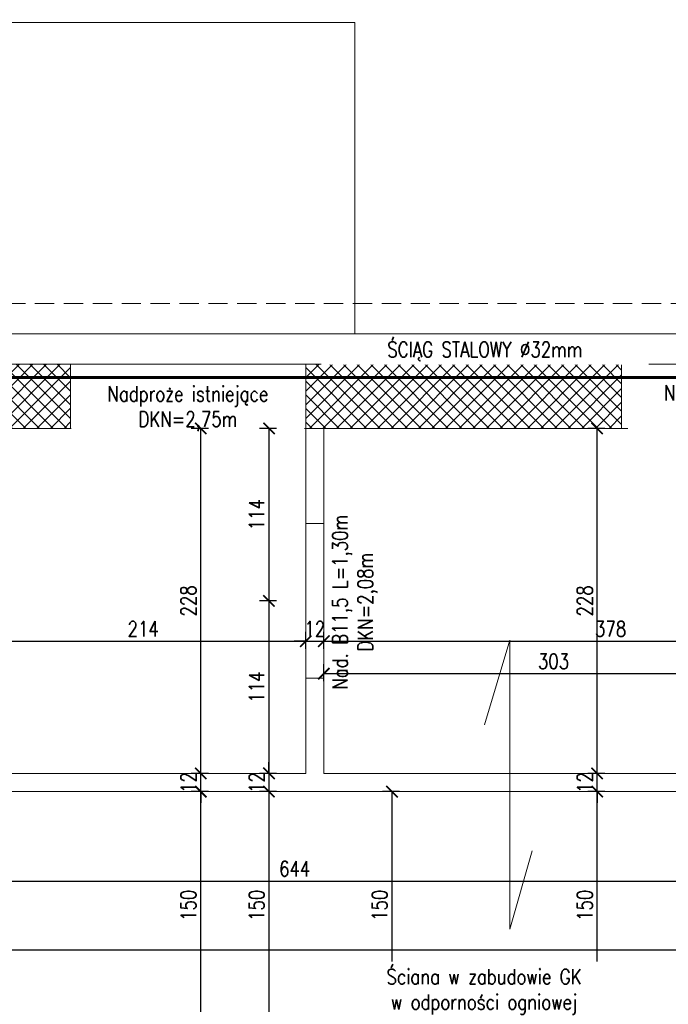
# Model space of a CAD drawing. Header units: millimetres. Extents: x 11984 to 50512, y -26688 to 13952.
# Tile 23 of 85: x 18815 to 19243, y 10412 to 11061. Entities that reach past the tile are written whole.
import ezdxf

# ---------------------------------------------------------------- set-up
doc = ezdxf.new("R2010")
doc.units = ezdxf.units.MM
doc.header["$MEASUREMENT"] = 0
doc.linetypes.add('HIDDEN', pattern=[9.525, 6.35, -3.175])
doc.layers.add('e-cad_opisy', color=7, linetype='Continuous')
for name, color, linetype, lineweight in [('e-cad_wymiary', 5, 'Continuous', 9), ('k-kreskowanie', 252, 'Continuous', 9), ('k-widok', 1, 'Continuous', 20), ('k-wyburzenia', 215, 'PNEUMATIC2', 9), ('k-ściany działowe', 2, 'Continuous', 20), ('k-ściany istniejące', 190, 'Continuous', 18)]:
    doc.layers.add(name, color=color, linetype=linetype, lineweight=lineweight)
doc.styles.add('e-cad_1', font='simplex.shx', dxfattribs={"width": 0.8})
doc.linetypes.add('PNEUMATIC2', pattern='A,0.5,-0.25,["//",Standard,S=0.2,R=0,X=-0.1,Y=-0.1],-0.25', length=1)
doc.dimstyles.new('e-cad_1_50_[cm]', dxfattribs={"dimscale": 5, "dimtxt": 2, "dimasz": 1.5, "dimexe": 1.25, "dimexo": 0.625, "dimtad": 1, "dimdec": 0, "dimrnd": 0.1, "dimdsep": 46, "dimtxsty": 'e-cad_1', "dimblk": 'ARCHTICK', "dimcen": 1.5, "dimclrd": 256, "dimclre": 256, "dimclrt": 7, "dimadec": 0, "dimazin": 0, "dimtfac": 1, "dimtdec": 0, "dimtix": 1, "dimtmove": 0, "dimatfit": 0, "dimfxl": 0, "dimarcsym": 0})

# ---------------------------------------------------------------- blocks, each defined once
blk = doc.blocks.new('_ArchTick')
at = {"color": 0, "linetype": 'ByBlock', "const_width": 0.15}
blk.add_lwpolyline([(-0.5, -0.5), (0.5, 0.5)], dxfattribs=at)
blk = doc.blocks.new('*D662')
at = {"layer": 'Defpoints', "color": 0, "ltscale": 2}
for p in [(20124.71, 10448.29), (20124.71, 10445.51), (18471.52, 10430.99)]:
    blk.add_point(p, dxfattribs=at)
at = {"layer": 'e-cad_wymiary', "lineweight": -2}
for p, q in [((18471.52, 10443.29), (18471.52, 10454.54)), ((20124.71, 10448.29), (20124.71, 10454.54)), ((18471.52, 10448.29), (20124.71, 10448.29))]:
    blk.add_line(p, q, dxfattribs=at)
at = {"layer": 'e-cad_wymiary', "lineweight": -2, "ltscale": 2, "xscale": 7.5, "yscale": 7.5, "zscale": 7.5, "rotation": 180}
blk.add_blockref('_ArchTick', (18471.52, 10448.29), dxfattribs=at)
at = {"layer": 'e-cad_wymiary', "lineweight": -2, "ltscale": 2, "xscale": 7.5, "yscale": 7.5, "zscale": 7.5}
blk.add_blockref('_ArchTick', (20124.71, 10448.29), dxfattribs=at)
at = {"layer": 'e-cad_wymiary', "color": 7, "ltscale": 2, "insert": (19298.12, 10456.42), "char_height": 10, "attachment_point": 5, "style": 'e-cad_1'}
blk.add_mtext('1653', dxfattribs=at)
blk = doc.blocks.new('*D683')
at = {"layer": 'Defpoints', "color": 0, "ltscale": 2}
for p in [(19003.73, 10651.66), (18789.52, 10641.28), (19003.73, 10627.26)]:
    blk.add_point(p, dxfattribs=at)
at = {"layer": 'e-cad_wymiary', "lineweight": -2}
for p, q in [((18789.52, 10646.66), (18789.52, 10657.91)), ((19003.73, 10646.66), (19003.73, 10657.91)), ((18789.52, 10651.66), (19003.73, 10651.66))]:
    blk.add_line(p, q, dxfattribs=at)
at = {"layer": 'e-cad_wymiary', "lineweight": -2, "ltscale": 2, "xscale": 7.5, "yscale": 7.5, "zscale": 7.5, "rotation": 180}
blk.add_blockref('_ArchTick', (18789.52, 10651.66), dxfattribs=at)
at = {"layer": 'e-cad_wymiary', "lineweight": -2, "ltscale": 2, "xscale": 7.5, "yscale": 7.5, "zscale": 7.5}
blk.add_blockref('_ArchTick', (19003.73, 10651.66), dxfattribs=at)
at = {"layer": 'e-cad_wymiary', "color": 7, "ltscale": 2, "insert": (18896.62, 10659.79), "char_height": 10, "attachment_point": 5, "style": 'e-cad_1'}
blk.add_mtext('214', dxfattribs=at)
blk = doc.blocks.new('*D684')
at = {"layer": 'Defpoints', "color": 0, "ltscale": 2}
for p in [(19015.73, 10651.66), (19003.73, 10627.26), (19015.73, 10627.26)]:
    blk.add_point(p, dxfattribs=at)
at = {"layer": 'e-cad_wymiary', "lineweight": -2}
for p, q in [((19003.73, 10646.66), (19003.73, 10657.91)), ((19015.73, 10646.66), (19015.73, 10657.91)), ((19003.73, 10651.66), (18996.23, 10651.66)), ((19003.73, 10651.66), (19015.73, 10651.66)), ((19015.73, 10651.66), (19023.23, 10651.66))]:
    blk.add_line(p, q, dxfattribs=at)
at = {"layer": 'e-cad_wymiary', "lineweight": -2, "ltscale": 2, "xscale": 7.5, "yscale": 7.5, "zscale": 7.5}
blk.add_blockref('_ArchTick', (19003.73, 10651.66), dxfattribs=at)
at = {"layer": 'e-cad_wymiary', "lineweight": -2, "ltscale": 2, "xscale": 7.5, "yscale": 7.5, "zscale": 7.5, "rotation": 180}
blk.add_blockref('_ArchTick', (19015.73, 10651.66), dxfattribs=at)
at = {"layer": 'e-cad_wymiary', "color": 7, "ltscale": 2, "insert": (19009.73, 10659.79), "char_height": 10, "attachment_point": 5, "style": 'e-cad_1'}
blk.add_mtext('12', dxfattribs=at)
blk = doc.blocks.new('*D685')
at = {"layer": 'Defpoints', "color": 0, "ltscale": 2}
for p in [(19393.77, 10651.66), (19393.77, 10644.21), (19015.73, 10627.26)]:
    blk.add_point(p, dxfattribs=at)
at = {"layer": 'e-cad_wymiary', "lineweight": -2}
for p, q in [((19015.73, 10646.66), (19015.73, 10657.91)), ((19393.77, 10647.34), (19393.77, 10657.91)), ((19015.73, 10651.66), (19393.77, 10651.66))]:
    blk.add_line(p, q, dxfattribs=at)
at = {"layer": 'e-cad_wymiary', "lineweight": -2, "ltscale": 2, "xscale": 7.5, "yscale": 7.5, "zscale": 7.5, "rotation": 180}
blk.add_blockref('_ArchTick', (19015.73, 10651.66), dxfattribs=at)
at = {"layer": 'e-cad_wymiary', "lineweight": -2, "ltscale": 2, "xscale": 7.5, "yscale": 7.5, "zscale": 7.5}
blk.add_blockref('_ArchTick', (19393.77, 10651.66), dxfattribs=at)
at = {"layer": 'e-cad_wymiary', "color": 7, "ltscale": 2, "insert": (19204.75, 10659.79), "char_height": 10, "attachment_point": 5, "style": 'e-cad_1'}
blk.add_mtext('378', dxfattribs=at)
blk = doc.blocks.new('*D699')
at = {"layer": 'Defpoints', "color": 0, "ltscale": 2}
for p in [(18674.52, 10552.52), (19318.49, 10552.52), (19318.49, 10493.5)]:
    blk.add_point(p, dxfattribs=at)
at = {"layer": 'e-cad_wymiary', "lineweight": -2}
for p, q in [((18674.52, 10498.5), (18674.52, 10487.25)), ((19318.49, 10498.5), (19318.49, 10487.25)), ((18674.52, 10493.5), (19318.49, 10493.5))]:
    blk.add_line(p, q, dxfattribs=at)
at = {"layer": 'e-cad_wymiary', "lineweight": -2, "ltscale": 2, "xscale": 7.5, "yscale": 7.5, "zscale": 7.5, "rotation": 180}
blk.add_blockref('_ArchTick', (18674.52, 10493.5), dxfattribs=at)
at = {"layer": 'e-cad_wymiary', "lineweight": -2, "ltscale": 2, "xscale": 7.5, "yscale": 7.5, "zscale": 7.5}
blk.add_blockref('_ArchTick', (19318.49, 10493.5), dxfattribs=at)
at = {"layer": 'e-cad_wymiary', "color": 7, "ltscale": 2, "insert": (18996.5, 10501.62), "char_height": 10, "attachment_point": 5, "style": 'e-cad_1'}
blk.add_mtext('644', dxfattribs=at)
blk = doc.blocks.new('*D707')
at = {"layer": 'Defpoints', "color": 0, "ltscale": 2}
for p in [(19318.49, 10630.33), (19015.73, 10595.89), (19318.49, 10564.52)]:
    blk.add_point(p, dxfattribs=at)
at = {"layer": 'e-cad_wymiary', "lineweight": -2}
for p, q in [((19015.73, 10625.33), (19015.73, 10636.58)), ((19318.49, 10625.33), (19318.49, 10636.58)), ((19015.73, 10630.33), (19318.49, 10630.33))]:
    blk.add_line(p, q, dxfattribs=at)
at = {"layer": 'e-cad_wymiary', "lineweight": -2, "ltscale": 2, "xscale": 7.5, "yscale": 7.5, "zscale": 7.5, "rotation": 180}
blk.add_blockref('_ArchTick', (19015.73, 10630.33), dxfattribs=at)
at = {"layer": 'e-cad_wymiary', "lineweight": -2, "ltscale": 2, "xscale": 7.5, "yscale": 7.5, "zscale": 7.5}
blk.add_blockref('_ArchTick', (19318.49, 10630.33), dxfattribs=at)
at = {"layer": 'e-cad_wymiary', "color": 7, "ltscale": 2, "insert": (19167.11, 10638.45), "char_height": 10, "attachment_point": 5, "style": 'e-cad_1'}
blk.add_mtext('303', dxfattribs=at)
blk = doc.blocks.new('*D827')
at = {"layer": 'Defpoints', "color": 0, "ltscale": 2}
for p in [(19003.73, 10791.99), (18979.54, 10678.26), (19003.73, 10678.26)]:
    blk.add_point(p, dxfattribs=at)
at = {"layer": 'e-cad_wymiary', "lineweight": -2}
for p, q in [((18984.54, 10791.99), (18973.29, 10791.99)), ((18979.54, 10791.99), (18979.54, 10678.26)), ((18984.54, 10678.26), (18973.29, 10678.26))]:
    blk.add_line(p, q, dxfattribs=at)
at = {"layer": 'e-cad_wymiary', "lineweight": -2, "ltscale": 2, "xscale": 7.5, "yscale": 7.5, "zscale": 7.5}
for p, rotation in [((18979.54, 10791.99), 90), ((18979.54, 10678.26), 270)]:
    blk.add_blockref('_ArchTick', p, dxfattribs=dict(at, rotation=rotation))
at = {"layer": 'e-cad_wymiary', "color": 7, "ltscale": 2, "insert": (18971.41, 10735.12), "char_height": 10, "attachment_point": 5, "rotation": 90, "style": 'e-cad_1'}
blk.add_mtext('114', dxfattribs=at)
blk = doc.blocks.new('*D828')
at = {"layer": 'Defpoints', "color": 0, "ltscale": 2}
for p in [(19003.73, 10678.26), (18979.54, 10564.52), (19003.73, 10564.52)]:
    blk.add_point(p, dxfattribs=at)
at = {"layer": 'e-cad_wymiary', "lineweight": -2}
for p, q in [((18984.54, 10678.26), (18973.29, 10678.26)), ((18979.54, 10678.26), (18979.54, 10564.52)), ((18984.54, 10564.52), (18973.29, 10564.52))]:
    blk.add_line(p, q, dxfattribs=at)
at = {"layer": 'e-cad_wymiary', "lineweight": -2, "ltscale": 2, "xscale": 7.5, "yscale": 7.5, "zscale": 7.5}
for p, rotation in [((18979.54, 10678.26), 90), ((18979.54, 10564.52), 270)]:
    blk.add_blockref('_ArchTick', p, dxfattribs=dict(at, rotation=rotation))
at = {"layer": 'e-cad_wymiary', "color": 7, "ltscale": 2, "insert": (18971.41, 10621.39), "char_height": 10, "attachment_point": 5, "rotation": 90, "style": 'e-cad_1'}
blk.add_mtext('114', dxfattribs=at)
blk = doc.blocks.new('*D829')
at = {"layer": 'Defpoints', "color": 0, "ltscale": 2}
for p in [(19003.73, 10564.52), (18979.54, 10552.52), (19003.73, 10552.52)]:
    blk.add_point(p, dxfattribs=at)
at = {"layer": 'e-cad_wymiary', "lineweight": -2}
for p, q in [((18979.54, 10564.52), (18979.54, 10572.02)), ((18984.54, 10564.52), (18973.29, 10564.52)), ((18979.54, 10564.52), (18979.54, 10552.52)), ((18984.54, 10552.52), (18973.29, 10552.52)), ((18979.54, 10552.52), (18979.54, 10545.02))]:
    blk.add_line(p, q, dxfattribs=at)
at = {"layer": 'e-cad_wymiary', "lineweight": -2, "ltscale": 2, "xscale": 7.5, "yscale": 7.5, "zscale": 7.5}
for p, rotation in [((18979.54, 10564.52), 270), ((18979.54, 10552.52), 90)]:
    blk.add_blockref('_ArchTick', p, dxfattribs=dict(at, rotation=rotation))
at = {"layer": 'e-cad_wymiary', "color": 7, "ltscale": 2, "insert": (18971.41, 10558.52), "char_height": 10, "attachment_point": 5, "rotation": 90, "style": 'e-cad_1'}
blk.add_mtext('12', dxfattribs=at)
blk = doc.blocks.new('*D830')
at = {"layer": 'Defpoints', "color": 0, "ltscale": 2}
for p in [(19003.73, 10552.52), (18979.54, 10402.52), (19002.88, 10402.52)]:
    blk.add_point(p, dxfattribs=at)
at = {"layer": 'e-cad_wymiary', "lineweight": -2}
for p, q in [((18984.54, 10552.52), (18973.29, 10552.52)), ((18979.54, 10552.52), (18979.54, 10402.52)), ((18984.54, 10402.52), (18973.29, 10402.52))]:
    blk.add_line(p, q, dxfattribs=at)
at = {"layer": 'e-cad_wymiary', "lineweight": -2, "ltscale": 2, "xscale": 7.5, "yscale": 7.5, "zscale": 7.5}
for p, rotation in [((18979.54, 10552.52), 90), ((18979.54, 10402.52), 270)]:
    blk.add_blockref('_ArchTick', p, dxfattribs=dict(at, rotation=rotation))
at = {"layer": 'e-cad_wymiary', "color": 7, "ltscale": 2, "insert": (18971.41, 10477.52), "char_height": 10, "attachment_point": 5, "rotation": 90, "style": 'e-cad_1'}
blk.add_mtext('150', dxfattribs=at)
blk = doc.blocks.new('*D837')
at = {"layer": 'Defpoints', "color": 0, "ltscale": 2}
for p in [(18934.59, 10552.52), (18952.93, 10552.52), (18952.93, 10402.52)]:
    blk.add_point(p, dxfattribs=at)
at = {"layer": 'e-cad_wymiary', "lineweight": -2}
for p, q in [((18939.59, 10552.52), (18928.34, 10552.52)), ((18934.59, 10402.52), (18934.59, 10552.52)), ((18939.59, 10402.52), (18928.34, 10402.52))]:
    blk.add_line(p, q, dxfattribs=at)
at = {"layer": 'e-cad_wymiary', "lineweight": -2, "ltscale": 2, "xscale": 7.5, "yscale": 7.5, "zscale": 7.5}
for p, rotation in [((18934.59, 10552.52), 90), ((18934.59, 10402.52), 270)]:
    blk.add_blockref('_ArchTick', p, dxfattribs=dict(at, rotation=rotation))
at = {"layer": 'e-cad_wymiary', "color": 7, "ltscale": 2, "insert": (18926.47, 10477.52), "char_height": 10, "attachment_point": 5, "rotation": 90, "style": 'e-cad_1'}
blk.add_mtext('150', dxfattribs=at)
blk = doc.blocks.new('*D838')
at = {"layer": 'Defpoints', "color": 0, "ltscale": 2}
for p in [(18934.59, 10564.52), (18952.93, 10564.52), (18952.93, 10552.52)]:
    blk.add_point(p, dxfattribs=at)
at = {"layer": 'e-cad_wymiary', "lineweight": -2}
for p, q in [((18934.59, 10564.52), (18934.59, 10572.02)), ((18939.59, 10564.52), (18928.34, 10564.52)), ((18934.59, 10552.52), (18934.59, 10564.52)), ((18939.59, 10552.52), (18928.34, 10552.52)), ((18934.59, 10552.52), (18934.59, 10545.02))]:
    blk.add_line(p, q, dxfattribs=at)
at = {"layer": 'e-cad_wymiary', "lineweight": -2, "ltscale": 2, "xscale": 7.5, "yscale": 7.5, "zscale": 7.5}
for p, rotation in [((18934.59, 10564.52), 270), ((18934.59, 10552.52), 90)]:
    blk.add_blockref('_ArchTick', p, dxfattribs=dict(at, rotation=rotation))
at = {"layer": 'e-cad_wymiary', "color": 7, "ltscale": 2, "insert": (18926.47, 10558.52), "char_height": 10, "attachment_point": 5, "rotation": 90, "style": 'e-cad_1'}
blk.add_mtext('12', dxfattribs=at)
blk = doc.blocks.new('*D839')
at = {"layer": 'Defpoints', "color": 0, "ltscale": 2}
for p in [(18934.59, 10791.99), (18952.93, 10791.99), (18952.93, 10564.52)]:
    blk.add_point(p, dxfattribs=at)
at = {"layer": 'e-cad_wymiary', "lineweight": -2}
for p, q in [((18939.59, 10791.99), (18928.34, 10791.99)), ((18934.59, 10564.52), (18934.59, 10791.99)), ((18939.59, 10564.52), (18928.34, 10564.52))]:
    blk.add_line(p, q, dxfattribs=at)
at = {"layer": 'e-cad_wymiary', "lineweight": -2, "ltscale": 2, "xscale": 7.5, "yscale": 7.5, "zscale": 7.5}
for p, rotation in [((18934.59, 10791.99), 90), ((18934.59, 10564.52), 270)]:
    blk.add_blockref('_ArchTick', p, dxfattribs=dict(at, rotation=rotation))
at = {"layer": 'e-cad_wymiary', "color": 7, "ltscale": 2, "insert": (18926.47, 10678.26), "char_height": 10, "attachment_point": 5, "rotation": 90, "style": 'e-cad_1'}
blk.add_mtext('228', dxfattribs=at)
blk = doc.blocks.new('*D847')
at = {"layer": 'Defpoints', "color": 0, "ltscale": 2}
for p in [(19060.66, 10552.52), (19093.47, 10552.52), (19093.47, 10402.52)]:
    blk.add_point(p, dxfattribs=at)
at = {"layer": 'e-cad_wymiary', "lineweight": -2}
for p, q in [((19065.66, 10552.52), (19054.41, 10552.52)), ((19060.66, 10402.52), (19060.66, 10552.52)), ((19065.66, 10402.52), (19054.41, 10402.52))]:
    blk.add_line(p, q, dxfattribs=at)
at = {"layer": 'e-cad_wymiary', "lineweight": -2, "ltscale": 2, "xscale": 7.5, "yscale": 7.5, "zscale": 7.5}
for p, rotation in [((19060.66, 10552.52), 90), ((19060.66, 10402.52), 270)]:
    blk.add_blockref('_ArchTick', p, dxfattribs=dict(at, rotation=rotation))
at = {"layer": 'e-cad_wymiary', "color": 7, "ltscale": 2, "insert": (19052.53, 10477.52), "char_height": 10, "attachment_point": 5, "rotation": 90, "style": 'e-cad_1'}
blk.add_mtext('150', dxfattribs=at)
blk = doc.blocks.new('*D852')
at = {"layer": 'Defpoints', "color": 0, "ltscale": 2}
for p in [(19195.87, 10552.52), (19219.63, 10552.52), (19228.09, 10402.52)]:
    blk.add_point(p, dxfattribs=at)
at = {"layer": 'e-cad_wymiary', "lineweight": -2}
for p, q in [((19200.87, 10552.52), (19189.62, 10552.52)), ((19195.87, 10402.52), (19195.87, 10552.52)), ((19200.87, 10402.52), (19189.62, 10402.52))]:
    blk.add_line(p, q, dxfattribs=at)
at = {"layer": 'e-cad_wymiary', "lineweight": -2, "ltscale": 2, "xscale": 7.5, "yscale": 7.5, "zscale": 7.5}
for p, rotation in [((19195.87, 10552.52), 90), ((19195.87, 10402.52), 270)]:
    blk.add_blockref('_ArchTick', p, dxfattribs=dict(at, rotation=rotation))
at = {"layer": 'e-cad_wymiary', "color": 7, "ltscale": 2, "insert": (19187.74, 10477.52), "char_height": 10, "attachment_point": 5, "rotation": 90, "style": 'e-cad_1'}
blk.add_mtext('150', dxfattribs=at)
blk = doc.blocks.new('*D853')
at = {"layer": 'Defpoints', "color": 0, "ltscale": 2}
for p in [(19195.87, 10564.52), (19219.63, 10564.52), (19219.63, 10552.52)]:
    blk.add_point(p, dxfattribs=at)
at = {"layer": 'e-cad_wymiary', "lineweight": -2}
for p, q in [((19195.87, 10564.52), (19195.87, 10572.02)), ((19200.87, 10564.52), (19189.62, 10564.52)), ((19195.87, 10552.52), (19195.87, 10564.52)), ((19200.87, 10552.52), (19189.62, 10552.52)), ((19195.87, 10552.52), (19195.87, 10545.02))]:
    blk.add_line(p, q, dxfattribs=at)
at = {"layer": 'e-cad_wymiary', "lineweight": -2, "ltscale": 2, "xscale": 7.5, "yscale": 7.5, "zscale": 7.5}
for p, rotation in [((19195.87, 10564.52), 270), ((19195.87, 10552.52), 90)]:
    blk.add_blockref('_ArchTick', p, dxfattribs=dict(at, rotation=rotation))
at = {"layer": 'e-cad_wymiary', "color": 7, "ltscale": 2, "insert": (19187.74, 10558.52), "char_height": 10, "attachment_point": 5, "rotation": 90, "style": 'e-cad_1'}
blk.add_mtext('12', dxfattribs=at)
blk = doc.blocks.new('*D854')
at = {"layer": 'Defpoints', "color": 0, "ltscale": 2}
for p in [(19195.87, 10791.99), (19234.38, 10791.99), (19219.63, 10564.52)]:
    blk.add_point(p, dxfattribs=at)
at = {"layer": 'e-cad_wymiary', "lineweight": -2}
for p, q in [((19200.87, 10791.99), (19189.62, 10791.99)), ((19195.87, 10564.52), (19195.87, 10791.99)), ((19200.87, 10564.52), (19189.62, 10564.52))]:
    blk.add_line(p, q, dxfattribs=at)
at = {"layer": 'e-cad_wymiary', "lineweight": -2, "ltscale": 2, "xscale": 7.5, "yscale": 7.5, "zscale": 7.5}
for p, rotation in [((19195.87, 10791.99), 90), ((19195.87, 10564.52), 270)]:
    blk.add_blockref('_ArchTick', p, dxfattribs=dict(at, rotation=rotation))
at = {"layer": 'e-cad_wymiary', "color": 7, "ltscale": 2, "insert": (19187.74, 10678.26), "char_height": 10, "attachment_point": 5, "rotation": 90, "style": 'e-cad_1'}
blk.add_mtext('228', dxfattribs=at)

msp = doc.modelspace()

# ---------------------------------------------------------------- hatches: boundary and pattern name
at = {"layer": 'k-kreskowanie'}
h = msp.add_hatch(dxfattribs=at)
h.set_pattern_fill('ANSI37', color=256, scale=2, style=0)
h.set_pattern_definition([(45, (20560.6375, -11648.78), (-4.490128, 4.490128), []), (135, (20560.6375, -11648.78), (-4.490128, -4.490128), [])])
h.paths.add_polyline_path([(20114.55, 10359.34), (20114.55, 10402.52), (20124.71, 10402.52), (20124.71, 10552.38), (20150.11, 10552.38), (20150.11, 10402.52), (20562.44, 10402.52), (20562.44, 10522.75), (20605.62, 10522.75), (20605.62, 9739.58), (20562.44, 9739.58), (20497.32, 9739.58), (20497.32, 9782.76), (20562.44, 9782.76), (20562.44, 10359.34)])
h.paths.add_polyline_path([(20114.55, 10791.99), (20114.55, 10834.32), (20124.71, 10834.32), (20562.44, 10834.32), (20562.44, 11331.32), (20481.16, 11331.32), (20481.16, 11374.5), (20605.62, 11374.5), (20605.62, 10677.69), (20562.44, 10677.69), (20562.44, 10791.99), (20150.11, 10791.99), (20150.11, 10654.38), (20124.71, 10654.38), (20124.71, 10791.99)])
h.paths.add_polyline_path([(20200.91, 10806.38), (20221.23, 10806.38), (20221.23, 10819.93), (20200.91, 10819.93)], flags=16)
h.paths.add_polyline_path([(20161.97, 10806.38), (20180.59, 10806.38), (20180.59, 10819.93), (20161.97, 10819.93)], flags=16)
h.paths.add_polyline_path([(17610.48, 10686.04), (17610.48, 11090.05), (17655.48, 11090.05), (17655.48, 10833.52), (17958.48, 10833.52), (17958.48, 10927.02), (17982.48, 10927.02), (17982.48, 10833.52), (17989.48, 10833.52), (17989.48, 10794.52), (17655.48, 10794.52), (17655.48, 10686.04)])
h.paths.add_polyline_path([(19732.71, 10791.99), (19732.71, 10834.32), (19849.55, 10834.32), (19849.55, 11374.5), (19973.16, 11374.5), (19973.16, 11331.32), (19892.73, 11331.32), (19892.73, 10834.32), (19914.74, 10834.32), (19914.74, 10791.99), (19901.86, 10791.99), (19901.86, 10816.54), (19826.86, 10816.54), (19826.86, 10791.99)])
h.paths.add_polyline_path([(17610.48, 10284.84), (17610.48, 10539.8), (17655.48, 10539.8), (17655.48, 10402.52), (17782.87, 10402.52), (18091.48, 10402.52), (18091.48, 10422.52), (18117.52, 10422.52), (18117.52, 10402.52), (18140.01, 10402.52), (18140.01, 10359.34), (17655.48, 10359.34), (17655.48, 10284.84)])
h.paths.add_polyline_path([(18902.97, 10359.34), (18902.97, 10402.52), (19002.88, 10402.52), (19002.88, 10017.29), (19096.01, 10017.29), (19096.01, 9992.74), (19002.88, 9992.74), (19002.88, 9907.76), (18977.48, 9907.76), (18977.48, 10359.34)])
h.paths.add_polyline_path([(18594.48, 10791.99), (18594.48, 10834.32), (18602.48, 10834.32), (18602.48, 10862.32), (18647.48, 10862.32), (18647.48, 10834.32), (18848.79, 10834.32), (18848.79, 10791.99), (18789.52, 10791.99), (18789.52, 10566.78), (18775.52, 10566.78), (18775.52, 10791.99)])
h.paths.add_polyline_path([(19218.09, 9992.74), (19218.09, 10017.29), (19228.09, 10017.29), (19228.09, 10402.52), (19359.65, 10402.52), (19359.65, 10359.34), (19265.65, 10359.34), (19265.65, 10281.34), (19252.65, 10281.34), (19252.65, 9907.76), (19228.09, 9907.76), (19228.09, 9992.74)])
h.paths.add_polyline_path([(19616.95, 10359.34), (19616.95, 10402.52), (20014.65, 10402.52), (20014.65, 10359.34), (19936.21, 10359.34), (19936.21, 10281.34), (19897.81, 10281.34), (19897.81, 10359.34)])
h.paths.add_polyline_path([(19909.81, 10293.34), (19924.21, 10293.34), (19924.21, 10314.34), (19909.81, 10314.34)], flags=16)
h.paths.add_polyline_path([(19909.81, 10326.34), (19924.21, 10326.34), (19924.21, 10347.34), (19909.81, 10347.34)], flags=16)
h.paths.add_polyline_path([(17610.48, 9739.58), (17610.48, 10131.59), (17655.48, 10131.59), (17655.48, 9782.76), (17712.07, 9782.76), (17712.07, 9739.58)])
h.paths.add_polyline_path([(18273.77, 10794.52), (18273.77, 10833.52), (18327.48, 10833.52), (18327.48, 10849.32), (18368.48, 10849.32), (18368.48, 10834.32), (18504.48, 10834.32), (18504.48, 10801.99), (18491.48, 10801.99), (18491.48, 10793.99), (18471.52, 10793.99), (18471.52, 10731.52), (18454.52, 10731.52), (18454.52, 10794.52)])
h.paths.add_polyline_path([(18230.01, 10359.34), (18230.01, 10402.52), (18601.48, 10402.52), (18601.48, 10359.34)])
h.paths.add_polyline_path([(19366.95, 10791.99), (19366.95, 10834.32), (19577.77, 10834.32), (19577.77, 10791.99)])
h.paths.add_polyline_path([(19003.73, 10791.99), (19003.73, 10834.32), (19212.01, 10834.32), (19212.01, 10791.99)])
h.paths.add_polyline_path([(20128.1, 11331.32), (20128.1, 11374.5), (20326.22, 11374.5), (20326.22, 11331.32)])
h.paths.add_polyline_path([(19851.31, 9739.58), (19851.31, 9782.76), (19897.81, 9782.76), (19897.81, 9812.76), (19923.21, 9812.76), (19923.21, 9782.76), (19957.43, 9782.76), (19957.43, 9739.58)])
h.paths.add_polyline_path([(18908.12, 9739.58), (18908.12, 9782.76), (19038.06, 9782.76), (19038.06, 9739.58)])
h.paths.add_polyline_path([(19181.06, 9739.58), (19181.06, 9782.76), (19311, 9782.76), (19311, 9739.58), (19194.23, 9739.58)])
h.paths.add_polyline_path([(18703.48, 10359.34), (18703.48, 10402.52), (18812.38, 10402.52), (18812.38, 10359.34)])
h.paths.add_polyline_path([(18091.48, 10774.52), (18091.48, 10833.52), (18167.48, 10833.52), (18167.48, 10794.52), (18117.52, 10794.52), (18117.52, 10774.52)])
h.paths.add_polyline_path([(18262.12, 9739.58), (18262.12, 9782.76), (18358.5, 9782.76), (18358.5, 9739.58)])
h.paths.add_polyline_path([(19459.55, 10359.34), (19459.55, 10402.52), (19514.95, 10402.52), (19514.95, 10359.34)])
h.paths.add_polyline_path([(17862.07, 9739.58), (17862.07, 9782.76), (17912.3, 9782.76), (17912.3, 9739.58)])
h.paths.add_polyline_path([(18454.52, 10604.52), (18454.52, 10731.52), (18471.52, 10731.52), (18471.52, 10604.52)])
h.paths.add_polyline_path([(18708.31, 9739.58), (18708.31, 9782.76), (18758.12, 9782.76), (18758.12, 9739.58)])
h.paths.add_polyline_path([(18508.5, 9739.58), (18508.5, 9782.76), (18558.31, 9782.76), (18558.31, 9739.58)])
h.paths.add_polyline_path([(18062.3, 9739.58), (18062.3, 9782.76), (18112.12, 9782.76), (18112.12, 9739.58)])
h.paths.add_polyline_path([(19461, 9739.58), (19461, 9782.76), (19506.58, 9782.76), (19506.58, 9739.58)])
h.paths.add_polyline_path([(20107.43, 9739.58), (20107.43, 9782.76), (20152.58, 9782.76), (20152.58, 9739.58)])
h.paths.add_polyline_path([(19656.58, 9739.58), (19656.58, 9782.76), (19701.31, 9782.76), (19701.31, 9739.58)])
h.paths.add_polyline_path([(20302.58, 9739.58), (20302.58, 9782.76), (20347.32, 9782.76), (20347.32, 9739.58)])
h.paths.add_polyline_path([(17958.48, 11029.02), (17958.48, 11072.32), (17982.48, 11072.32), (17982.48, 11051.92), (17982.48, 11029.02)])
h.paths.add_polyline_path([(20146.39, 10448.92), (20128.44, 10448.92), (20128.44, 10463.92), (20146.39, 10463.92)], flags=24)
h.paths.add_polyline_path([(20177.06, 10389.91), (20177.06, 10371.96), (20162.06, 10371.96), (20162.06, 10389.91)], flags=24)
h.paths.add_polyline_path([(20515.52, 10389.91), (20515.52, 10371.96), (20500.52, 10371.96), (20500.52, 10389.91)], flags=24)
h.paths.add_polyline_path([(20177.06, 10822.13), (20177.06, 10804.18), (20162.06, 10804.18), (20162.06, 10822.13)], flags=24)
h.paths.add_polyline_path([(20515.52, 10822.13), (20515.52, 10804.18), (20500.52, 10804.18), (20500.52, 10822.13)], flags=24)
h.paths.add_polyline_path([(17979.65, 10866.66), (17961.31, 10866.66), (17961.31, 10881.66), (17979.65, 10881.66)], flags=24)
h.paths.add_polyline_path([(17873.53, 10822.81), (17873.53, 10805.24), (17858.53, 10805.24), (17858.53, 10822.81)], flags=24)
h.paths.add_polyline_path([(18999.16, 10109.31), (18981.2, 10109.31), (18981.2, 10124.31), (18999.16, 10124.31)], flags=24)
h.paths.add_polyline_path([(18999.16, 10283.57), (18981.2, 10283.57), (18981.2, 10298.57), (18999.16, 10298.57)], flags=24)
h.paths.add_polyline_path([(18933.97, 10389.91), (18933.97, 10371.96), (18918.97, 10371.96), (18918.97, 10389.91)], flags=24)
h.paths.add_polyline_path([(19060.03, 10013.99), (19060.03, 9996.04), (19045.03, 9996.04), (19045.03, 10013.99)], flags=24)
h.paths.add_polyline_path([(18999.16, 10304.98), (18981.2, 10304.98), (18981.2, 10319.98), (18999.16, 10319.98)], flags=24)
h.paths.add_polyline_path([(19345.09, 10389.91), (19345.09, 10371.96), (19330.09, 10371.96), (19330.09, 10389.91)], flags=24)
h.paths.add_polyline_path([(19249.35, 10109.31), (19231.39, 10109.31), (19231.39, 10124.31), (19249.35, 10124.31)], flags=24)
h.paths.add_polyline_path([(19255.85, 10283.57), (19237.89, 10283.57), (19237.89, 10298.57), (19255.85, 10298.57)], flags=24)
h.paths.add_polyline_path([(19255.85, 10304.98), (19237.89, 10304.98), (19237.89, 10319.98), (19255.85, 10319.98)], flags=24)
h.paths.add_polyline_path([(19772.76, 10389.91), (19772.76, 10371.96), (19757.76, 10371.96), (19757.76, 10389.91)], flags=24)
h.paths.add_polyline_path([(19957.55, 10389.91), (19957.55, 10371.96), (19942.55, 10371.96), (19942.55, 10389.91)], flags=24)
h.paths.add_polyline_path([(19925.98, 10304.98), (19908.03, 10304.98), (19908.03, 10319.98), (19925.98, 10319.98)], flags=24)
h.paths.add_polyline_path([(18297.75, 10822.81), (18297.75, 10805.24), (18282.75, 10805.24), (18282.75, 10822.81)], flags=24)
h.paths.add_polyline_path([(18554.65, 10389.91), (18554.65, 10371.96), (18539.65, 10371.96), (18539.65, 10389.91)], flags=24)
h.paths.add_polyline_path([(18471.23, 10652.29), (18454.81, 10652.29), (18454.81, 10667.29), (18471.23, 10667.29)], flags=24)
h.paths.add_polyline_path([(19898.77, 10243.02), (19664.82, 10243.02), (19664.82, 10296.6), (19898.77, 10296.6)], flags=9)
h.paths.add_polyline_path([(20146.39, 10652.29), (20128.44, 10652.29), (20128.44, 10667.29), (20146.39, 10667.29)], flags=9)
h.paths.add_polyline_path([(17873.53, 10412.6), (17873.53, 10395.03), (17858.53, 10395.03), (17858.53, 10412.6)], flags=9)
h.paths.add_polyline_path([(20127.85, 10730.09), (20111.42, 10730.09), (20111.42, 10745.09), (20127.85, 10745.09)], flags=9)
h.paths.add_polyline_path([(18790.93, 10652.29), (18774.12, 10652.29), (18774.12, 10667.29), (18790.93, 10667.29)], flags=9)
h.paths.add_polyline_path([(17991.15, 10866.66), (17980.81, 10866.66), (17980.81, 10881.66), (17991.15, 10881.66)], flags=9)

# ---------------------------------------------------------------- linework, layer by layer
at = {"layer": 'k-widok'}
for p, q in [((18848.79, 10834.32), (19003.73, 10834.32)), ((19212.01, 10834.32), (19366.95, 10834.32)), ((18848.79, 10791.99), (19003.73, 10791.99)), ((19212.01, 10791.99), (19366.95, 10791.99)), ((19003.73, 10627.26), (19003.73, 10729.26)), ((19015.73, 10627.26), (19015.73, 10729.26))]:
    msp.add_line(p, q, dxfattribs=at)
for points in [[(19141.81, 11394.5), (19141.81, 11534.5), (18667.48, 11534.5), (18667.48, 10854.32), (19829.55, 10854.32), (19829.55, 11289.5), (19429.55, 11289.5), (19429.55, 11114.5), (18840.48, 11114.5), (18840.48, 11254.5), (19256.48, 11254.5), (19256.48, 11254.5), (18667.48, 11254.5)], [(19121.5, 10596.65), (19138.22, 10652.41), (19138.22, 10461.82), (19153.11, 10513.46)]]:
    msp.add_lwpolyline(points, dxfattribs=at)
at = {"layer": 'k-wyburzenia', "ltscale": 25}
for points in [[(19036.1, 11059.54), (18782.1, 11059.54)], [(19036.1, 10834.32), (19036.1, 11059.54)]]:
    msp.add_lwpolyline(points, dxfattribs=at)
at = {"layer": 'k-ściany działowe'}
msp.add_lwpolyline([(19003.73, 10729.26), (19015.73, 10729.26), (19015.73, 10791.99), (19003.73, 10791.99)], close=True, dxfattribs=at)
msp.add_lwpolyline([(19003.73, 10627.26), (19003.73, 10564.52), (18725.52, 10564.52), (18725.52, 10552.52), (19267.49, 10552.52), (19267.49, 10564.52), (19015.73, 10564.52), (19015.73, 10627.26), (19003.73, 10627.26)], dxfattribs=at)
at = {"layer": 'k-ściany istniejące'}
for points in [[(18848.79, 10834.32), (18647.48, 10834.32)], [(18848.79, 10791.99), (18848.79, 10834.32)], [(19212.01, 10834.32), (19003.73, 10834.32)], [(19003.73, 10834.32), (19003.73, 10791.99)], [(19212.01, 10791.99), (19212.01, 10834.32)], [(18848.79, 10808.08), (18848.79, 10791.99)], [(19003.73, 10808.08), (19003.73, 10791.99)], [(18789.52, 10791.99), (18848.79, 10791.99)], [(19003.73, 10791.99), (19212.01, 10791.99)], [(19212.01, 10791.99), (19003.73, 10791.99)]]:
    msp.add_lwpolyline(points, dxfattribs=at)

# ---------------------------------------------------------------- dimensions: what is measured, and where the dimension line sits
at = {"layer": 'e-cad_wymiary'}
for base, p1, p2, picture, middle in [((18979.54, 10564.52), (19003.73, 10678.26), (19003.73, 10564.52), '*D828', (18971.41, 10621.39)), ((18934.59, 10564.52), (18952.93, 10552.52), (18952.93, 10564.52), '*D838', (18926.47, 10558.52)), ((18979.54, 10552.52), (19003.73, 10564.52), (19003.73, 10552.52), '*D829', (18971.41, 10558.52)), ((19195.87, 10564.52), (19219.63, 10552.52), (19219.63, 10564.52), '*D853', (19187.74, 10558.52)), ((18934.59, 10552.52), (18952.93, 10402.52), (18952.93, 10552.52), '*D837', (18926.47, 10477.52)), ((18979.54, 10402.52), (19003.73, 10552.52), (19002.88, 10402.52), '*D830', (18971.41, 10477.52)), ((19060.66, 10552.52), (19093.47, 10402.52), (19093.47, 10552.52), '*D847', (19052.53, 10477.52)), ((19195.87, 10552.52), (19228.09, 10402.52), (19219.63, 10552.52), '*D852', (19187.74, 10477.52))]:
    dim = msp.add_linear_dim(base=base, p1=p1, p2=p2, angle=90, dimstyle='e-cad_1_50_[cm]', override={"dimtmove": 1}, dxfattribs=at)
    dim.commit()
    dim.dimension.update_dxf_attribs({"geometry": picture, "text_midpoint": middle})
for base, p1, p2, picture, middle in [((19003.73, 10651.66), (18789.52, 10641.28), (19003.73, 10627.26), '*D683', (18896.62, 10659.79)), ((19318.49, 10493.5), (18674.52, 10552.52), (19318.49, 10552.52), '*D699', (18996.5, 10501.62)), ((20124.71, 10448.29), (18471.52, 10430.99), (20124.71, 10445.51), '*D662', (19298.12, 10456.42))]:
    dim = msp.add_linear_dim(base=base, p1=p1, p2=p2, dimstyle='e-cad_1_50_[cm]', override={"dimtmove": 1}, dxfattribs=at)
    dim.commit()
    dim.dimension.update_dxf_attribs({"geometry": picture, "text_midpoint": middle})

# ---------------------------------------------------------------- next in the draw order: texts
at = {"layer": 'e-cad_opisy', "linetype": 'Continuous', "char_height": 10, "width": 143.6031, "attachment_point": 2, "style": 'e-cad_1', "bg_fill": 2}
for insert in [(19292.98, 10820.45), (18926.11, 10819.81)]:
    msp.add_mtext('Nadproże istniejące\\PDKN=2,75m', dxfattribs=dict(at, insert=insert))
at = {"layer": 'e-cad_opisy', "linetype": 'Continuous', "insert": (19021.38, 10677.37), "char_height": 10, "width": 143.6031, "attachment_point": 2, "rotation": 90, "style": 'e-cad_1', "bg_fill": 2}
msp.add_mtext('Nad. B11,5 L=1,30m\\PDKN=2,08m', dxfattribs=at)

# ---------------------------------------------------------------- next in the draw order: linework, layer by layer
at = {"layer": 'e-cad_wymiary', "linetype": 'HIDDEN', "ltscale": 2, "const_width": 2}
msp.add_lwpolyline([(17598.1, 10825.54), (20621.3, 10825.54)], dxfattribs=at)
at = {"layer": 'k-widok', "color": 4, "linetype": 'HIDDEN', "ltscale": 2}
msp.add_lwpolyline([(17570.48, 11408.7), (17570.48, 9699.58), (20645.62, 9699.58), (20645.62, 11414.5), (19809.55, 11414.5), (19809.55, 10874.32), (18406.55, 10874.32), (18406.55, 11408.7), (17570.48, 11408.7)], dxfattribs=at)

# ---------------------------------------------------------------- next in the draw order: dimensions: what is measured, and where the dimension line sits
at = {"layer": 'e-cad_wymiary'}
for base, p1, p2, picture, middle in [((18934.59, 10791.99), (18952.93, 10564.52), (18952.93, 10791.99), '*D839', (18926.47, 10678.26)), ((19195.87, 10791.99), (19219.63, 10564.52), (19234.38, 10791.99), '*D854', (19187.74, 10678.26))]:
    dim = msp.add_linear_dim(base=base, p1=p1, p2=p2, angle=90, dimstyle='e-cad_1_50_[cm]', override={"dimtmove": 1}, dxfattribs=at)
    dim.commit()
    dim.dimension.update_dxf_attribs({"geometry": picture, "text_midpoint": middle})
dim = msp.add_linear_dim(base=(18979.54, 10678.26), p1=(19003.73, 10791.99), p2=(19003.73, 10678.26), angle=90, dimstyle='e-cad_1_50_[cm]', dxfattribs=at)
dim.commit()
dim.dimension.update_dxf_attribs({"geometry": '*D827', "text_midpoint": (18971.41, 10735.12)})
for base, p1, p2, picture, middle in [((19015.73, 10651.66), (19003.73, 10627.26), (19015.73, 10627.26), '*D684', (19009.73, 10659.79)), ((19393.77, 10651.66), (19015.73, 10627.26), (19393.77, 10644.21), '*D685', (19204.75, 10659.79))]:
    dim = msp.add_linear_dim(base=base, p1=p1, p2=p2, dimstyle='e-cad_1_50_[cm]', override={"dimtmove": 1}, dxfattribs=at)
    dim.commit()
    dim.dimension.update_dxf_attribs({"geometry": picture, "text_midpoint": middle})
dim = msp.add_linear_dim(base=(19318.49, 10630.33), p1=(19015.73, 10595.89), p2=(19318.49, 10564.52), dimstyle='e-cad_1_50_[cm]', dxfattribs=at)
dim.commit()
dim.dimension.update_dxf_attribs({"geometry": '*D707', "text_midpoint": (19167.11, 10638.45)})

# ---------------------------------------------------------------- next in the draw order: texts
at = {"layer": 'e-cad_opisy', "linetype": 'Continuous', "char_height": 10, "attachment_point": 2, "style": 'e-cad_1', "bg_fill": 2}
for s, insert, width in [('ŚCIĄG STALOWY %%C32mm', (19121.86, 10849.01), 205.7718), ('Ściana w zabudowie GK w odporności ogniowej ', (19121.3, 10435.47), 150.3245)]:
    msp.add_mtext(s, dxfattribs=dict(at, insert=insert, width=width))

doc.saveas('drawing.dxf')
